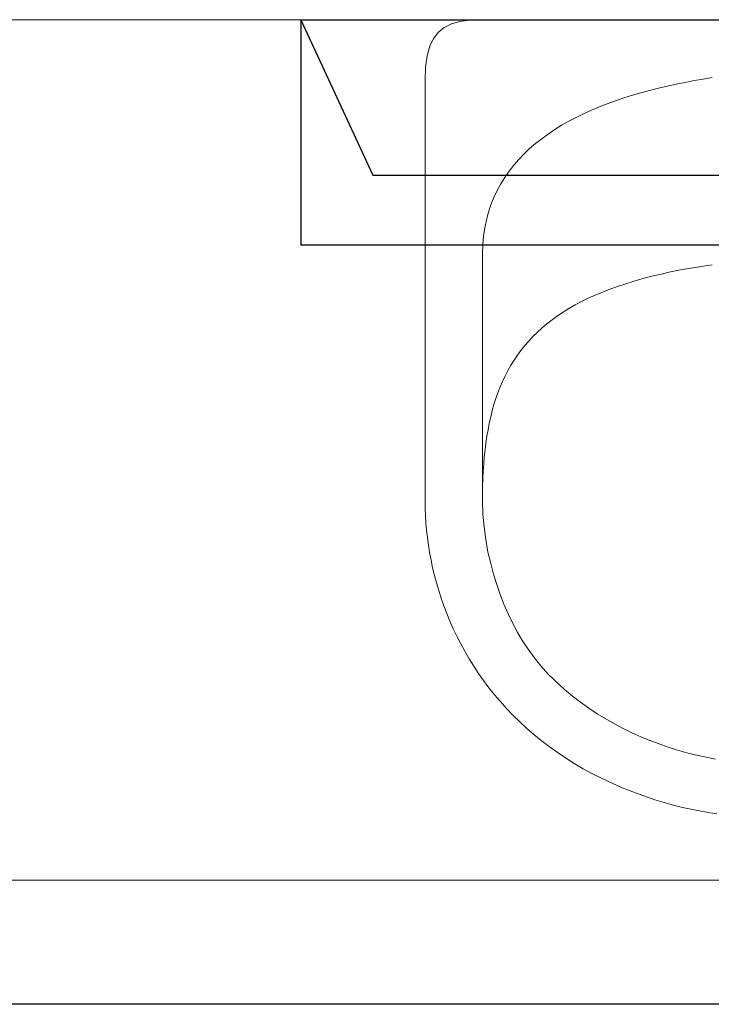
# Model space of a CAD drawing. Header units: centimetres. Extents: x 88729 to 133553, y -16225 to 14174.
# Tile 188 of 231: x 92315 to 92351, y -6677 to -6626. Entities that reach past the tile are written whole.
import ezdxf
from ezdxf.enums import TextEntityAlignment as Align

# ---------------------------------------------------------------- set-up
doc = ezdxf.new("R2010")
doc.units = ezdxf.units.CM
doc.layers.add('A-ARMATURA', color=252, linetype='Continuous', lineweight=5)
doc.layers.add('E_Istn_pozostaje', color=132, linetype='Continuous', lineweight=25)
for name, color, linetype in [('A-SCIANY', 252, 'Continuous'), ('A-SUFITY', 252, 'Continuous'), ('E_PODKLAD', 7, 'Continuous'), ('R-MET-IWE', 252, 'Continuous')]:
    doc.layers.add(name, color=color, linetype=linetype)
doc.styles.get("Standard").update_dxf_attribs({"font": 'txt.shx'})

# ---------------------------------------------------------------- blocks, each defined once
blk = doc.blocks.new('RLX_F50_18W')
at = {"ltscale": 0.1}
for p, q in [((5.9, 31.5), (-5.9, 31.5)), ((-5.9, -31.5), (-5.9, 31.5)), ((5.9, 31.5), (-2.224, 27.739)), ((5.9, 31.5), (5.9, -31.5)), ((-2.224, 27.739), (-2.224, 0))]:
    blk.add_line(p, q, dxfattribs=at)
at = {"ltscale": 0.1, "flags": 9}
blk.add_attdef('RLXLUM', (0, 0), '', height=0.1, dxfattribs=at)
blk = doc.blocks.new('A$C3A7D2EB8')
at = {"layer": 'A-ARMATURA'}
for points in [[(-9.747, -21.008), (-10.206, -20.934), (-10.657, -20.853), (-11.099, -20.764), (-11.534, -20.667), (-11.96, -20.561), (-12.379, -20.446), (-12.379, -20.446), (-12.982, -20.264), (-13.568, -20.068), (-14.137, -19.859), (-14.689, -19.639), (-15.225, -19.406), (-15.744, -19.162), (-16.246, -18.907), (-16.733, -18.641), (-17.203, -18.365), (-17.658, -18.08), (-18.097, -17.784), (-18.521, -17.48), (-18.929, -17.167), (-19.322, -16.846), (-19.701, -16.518), (-20.064, -16.181), (-20.413, -15.838), (-20.748, -15.488), (-21.069, -15.132), (-21.375, -14.771), (-21.668, -14.404), (-21.947, -14.032), (-22.212, -13.655), (-22.464, -13.274), (-22.703, -12.89), (-22.93, -12.502), (-23.143, -12.111), (-23.344, -11.717), (-23.532, -11.322), (-23.708, -10.925), (-23.872, -10.526), (-24.024, -10.127), (-24.165, -9.727), (-24.294, -9.327), (-24.411, -8.927), (-24.518, -8.528), (-24.613, -8.13), (-24.698, -7.734), (-24.772, -7.339), (-24.836, -6.947), (-24.889, -6.557), (-24.932, -6.171), (-24.966, -5.788), (-24.989, -5.409), (-25.003, -5.035), (-25.008, -4.665), (-25.008, -4.665), (-25.008, 17.362), (-24.981, 18.054), (-24.899, 18.645), (-24.762, 19.142), (-24.568, 19.551), (-24.315, 19.879), (-24.002, 20.133), (-23.629, 20.319), (-23.193, 20.443), (-22.695, 20.513), (-22.131, 20.535), (-0.008, 20.535)], [(-9.983, 17.503), (-10.457, 17.427), (-10.93, 17.346), (-11.402, 17.258), (-11.871, 17.164), (-12.338, 17.063), (-12.802, 16.954), (-13.261, 16.838), (-13.716, 16.715), (-14.165, 16.584), (-14.608, 16.445), (-15.045, 16.297), (-15.475, 16.141), (-15.896, 15.976), (-16.31, 15.802), (-16.714, 15.619), (-17.108, 15.427), (-17.491, 15.224), (-17.864, 15.012), (-18.225, 14.789), (-18.574, 14.556), (-18.909, 14.312), (-19.231, 14.058), (-19.539, 13.792), (-19.832, 13.514), (-20.109, 13.225), (-20.37, 12.924), (-20.614, 12.611), (-20.841, 12.286), (-21.05, 11.947), (-21.24, 11.596), (-21.41, 11.232), (-21.561, 10.855), (-21.691, 10.464), (-21.799, 10.059), (-21.886, 9.64), (-21.95, 9.206), (-21.991, 8.758), (-22.008, 8.296), (-22.008, 8.296), (-22.008, -4.636), (-21.981, -5.32), (-21.924, -5.987), (-21.837, -6.649), (-21.72, -7.32), (-21.577, -7.901), (-21.424, -8.462), (-21.257, -9.005), (-21.077, -9.531), (-20.881, -10.041), (-20.668, -10.536), (-20.437, -11.017), (-20.186, -11.487), (-19.913, -11.945), (-19.617, -12.393), (-19.296, -12.832), (-18.95, -13.264), (-18.576, -13.689), (-17.721, -14.505), (-17.299, -14.846), (-16.87, -15.17), (-16.436, -15.476), (-15.997, -15.766), (-15.551, -16.039), (-15.101, -16.295), (-14.644, -16.536), (-14.183, -16.762), (-13.716, -16.972), (-13.244, -17.168), (-12.767, -17.348), (-12.285, -17.515), (-11.799, -17.668), (-11.307, -17.807), (-10.811, -17.932), (-10.311, -18.045), (-9.806, -18.145)], [(-9.981, 7.719), (-10.552, 7.633), (-11.106, 7.541), (-11.642, 7.443), (-12.162, 7.339), (-12.665, 7.229), (-13.151, 7.113), (-13.621, 6.991), (-14.075, 6.862), (-14.513, 6.728), (-14.935, 6.587), (-15.343, 6.44), (-15.735, 6.287), (-16.113, 6.128), (-16.476, 5.962), (-16.825, 5.79), (-17.16, 5.613), (-17.481, 5.428), (-17.789, 5.238), (-18.084, 5.041), (-18.365, 4.838), (-18.634, 4.629), (-18.89, 4.413), (-19.134, 4.191), (-19.366, 3.962), (-19.586, 3.727), (-19.795, 3.486), (-19.992, 3.239), (-20.179, 2.985), (-20.355, 2.724), (-20.52, 2.457), (-20.675, 2.184), (-20.82, 1.904), (-20.955, 1.617), (-21.081, 1.325), (-21.197, 1.025), (-21.305, 0.719), (-21.404, 0.407), (-21.494, 0.088), (-21.576, -0.238), (-21.65, -0.57), (-21.716, -0.909), (-21.775, -1.255), (-21.826, -1.607), (-21.871, -1.966), (-21.909, -2.331), (-21.94, -2.703), (-21.965, -3.082), (-21.984, -3.468), (-21.997, -3.86), (-22.005, -4.259), (-22.008, -4.665)]]:
    blk.add_lwpolyline(points, dxfattribs=at)
blk = doc.blocks.new('A$Ce817dbbb')
at = {"layer": 'A-ARMATURA', "color": 252, "lineweight": 9}
blk.add_line((816.104, -17136.017), (1004.112, -17136.017), dxfattribs=at)
at = {"layer": 'A-SCIANY', "color": 252, "lineweight": 9, "ltscale": 3}
blk.add_line((783.104, -17091.017), (1004.104, -17091.017), dxfattribs=at)
at = {"layer": 'A-SUFITY', "ltscale": 0.1}
blk.add_line((1005.104, -17142.517), (630.104, -17142.517), dxfattribs=at)
at = {"layer": 'A-ARMATURA', "color": 252, "lineweight": 9}
blk.add_blockref('A$C3A7D2EB8', (959.112, -17111.552), dxfattribs=at)
at = {"layer": 'R-MET-IWE', "color": 252, "lineweight": 9, "width": 0.75}
for tag, rotation, p in [('0-', 90, (-1139.045, -4143.611)), ('0-', 90, (-1113.045, -4143.611)), ('0-', 90, (-1087.045, -4143.611)), ('2-', 90, (-796.045, -4143.611)), ('2-', 90, (-505.045, -4143.611)), ('0-', 90, (-480.045, -4143.611)), ('0-', 90, (-456.045, -4143.611)), ('2-', 90, (-166.045, -4143.611)), ('2-', 90, (-625.663, -4833.611)), ('2-', 90, (-599.663, -4833.611)), ('2-', 90, (-573.663, -4833.611)), ('0-', 180, (-2169.638, -4848.468)), ('0-', 180, (-2169.638, -4873.468)), ('0-', 180, (-2169.638, -4899.468)), ('-2', 90, (-1661.47, -4961.645)), ('-2', 90, (-1636.47, -4961.645)), ('0-', 270, (-1489.782, -4968.061)), ('0-', 270, (-1464.782, -4968.061)), ('0-', 270, (-1439.782, -4968.061)), ('0-', 270, (-1364.782, -4968.061)), ('0-', 270, (-1339.782, -4968.061)), ('0-', 270, (-1314.782, -4968.061)), ('0-', 270, (328.218, -4968.061)), ('0-', 270, (354.218, -4968.061)), ('0-', 270, (1256.218, -4968.061)), ('0-', 270, (1282.218, -4968.061)), ('0-', 90, (-513.045, -5496.611)), ('0-', 90, (-487.045, -5496.611)), ('K.S.-', 90, (-487.045, -5766.111)), ('0-', 90, (-513.045, -5766.111)), ('1-', 90, (-539.045, -6114.611)), ('0-', 90, (-513.045, -6114.611)), ('0-', 90, (-487.045, -6114.611)), ('0-', 90, (301.955, -6545.611)), ('0-', 90, (327.955, -6545.611)), ('0-', 90, (353.955, -6545.611)), ('0-', 90, (416.113, -6545.611)), ('0-', 90, (1255.955, -6545.611)), ('0-', 90, (1281.955, -6545.611)), ('1-', 90, (2382.955, -6845.611)), ('1-', 90, (2408.955, -6845.611)), ('1-', 90, (2434.955, -6845.611)), ('1-', 90, (2827.955, -6845.611)), ('1-', 90, (2853.955, -6845.611)), ('1-', 90, (2879.955, -6845.611)), ('<-2', 90, (-910.64, -10482.409)), ('2->', 90, (-718.146, -10854.38)), ('2->', 90, (-692.146, -10854.38)), ('2->', 90, (-744.146, -10870.803)), ('-0', 90, (-186.093, -12450.121)), ('1-', 90, (2264.472, -12866.38)), ('1-', 90, (2290.472, -12866.38)), ('1-', 90, (2316.472, -12866.38)), ('1-', 90, (2709.472, -12866.38)), ('1-', 90, (2735.472, -12866.38)), ('1-', 90, (2761.472, -12866.38)), ('<-KL', 90, (-700.012, -16780.913)), ('-0', 90, (-179.939, -18957.533)), ('0->', 90, (-1257.528, -23179.046)), ('0->', 90, (-1231.528, -23179.046)), ('0->', 90, (-1205.528, -23179.046)), ('0->', 90, (-600.528, -23179.046)), ('0->', 90, (-574.528, -23179.046)), ('0->', 90, (-1692.528, -24074.046)), ('0->', 90, (-1666.528, -24074.046)), ('0->', 90, (-1640.528, -24074.046)), ('0->', 90, (-1486.528, -24074.046)), ('0->', 90, (-1460.528, -24074.046)), ('0->', 90, (-1434.528, -24074.046)), ('<-0', 90, (-499.818, -24383.565)), ('<-0', 90, (-298.109, -24383.565)), ('<-0', 180, (-587.122, -25088.859)), ('<-0', 270, (-496.631, -25202.677)), ('<-0', 180, (-1353.253, -25419.359)), ('<-0', 180, (-1187.253, -25444.101)), ('<-0', 90, (-179.614, -25454.222)), ('<-0', 90, (-69.593, -26375.359)), ('<-0', 90, (-43.593, -26375.359))]:
    blk.add_attdef(tag, text='', height=17, rotation=rotation, dxfattribs=at).set_placement(p, align=Align.MIDDLE)
for tag, p in [('2-', (1424.812, -4179.204)), ('2-', (1424.812, -4205.204)), ('K.S.-', (-76.891, -4264.204)), ('KL-', (-613.132, -4292.185)), ('1-', (-613.132, -4312.185)), ('1-', (-613.132, -4332.185)), ('K.S.-', (1414.126, -4333.662)), ('0-', (-70.188, -4341.204)), ('0-', (469.812, -4341.204)), ('1-', (-613.132, -4352.185)), ('0-', (1424.812, -4361.204)), ('0-', (-70.188, -4367.204)), ('1-', (469.812, -4367.204)), ('0-', (1099.812, -4368.204)), ('2-', (1424.812, -4387.204)), ('1-', (-70.188, -4393.204)), ('1-', (469.812, -4393.204)), ('1-', (1099.812, -4394.204)), ('2-', (1424.812, -4413.204)), ('2-', (-70.188, -4419.204)), ('2-', (1099.812, -4420.204)), ('2-', (469.812, -4444.204)), ('K.S.-', (-76.891, -4445.204)), ('2-', (1099.812, -4446.204)), ('2-', (469.812, -4470.204)), ('2-', (-825.188, -4496.204)), ('2-', (-825.188, -4522.204)), ('2-', (-70.188, -4574.204)), ('2-', (-70.188, -4600.204)), ('K.S.-', (1089.126, -4600.662)), ('2-', (1099.812, -4653.204)), ('2-', (-70.188, -4669.204)), ('2-', (1099.812, -4679.204)), ('-1', (1806.777, -4690.779)), ('1-', (-70.188, -4695.204)), ('2-', (1099.812, -4705.204)), ('-1', (1806.777, -4716.295)), ('K.S.-', (-73.204, -4721.204)), ('-1', (1806.777, -4743.07)), ('FR-', (-70.188, -4747.204)), ('0-', (-1066.188, -6382.704)), ('0-', (-1066.188, -6408.704)), ('2-', (1729.812, -6586.204)), ('2-', (1729.812, -6612.204)), ('2-', (1729.812, -6638.204)), ('2-', (1729.812, -6664.204)), ('K.S.-', (469.812, -6788.204)), ('1-', (-962.188, -6915.204)), ('2-', (1729.812, -6923.204)), ('1-', (-460.188, -6923.204)), ('1-', (469.812, -6923.204)), ('1-', (-460.188, -6949.204)), ('1-', (469.812, -6949.204)), ('2-', (1729.812, -6949.204)), ('K.S.-', (2901.812, -6960.204)), ('2-', (1729.812, -6975.204)), ('2-', (1729.812, -7001.204)), ('2-', (-460.188, -7026.204)), ('0-', (469.812, -7026.204)), ('2-', (-460.188, -7052.204)), ('0-', (469.812, -7052.204)), ('2-', (-460.188, -7078.204)), ('2-', (469.812, -7078.204)), ('1-', (2901.812, -7088.204)), ('2-', (469.812, -7104.204)), ('1-', (2901.812, -7114.204)), ('0-', (1729.812, -7131.204)), ('2-', (-460.188, -7141.204)), ('0-', (1729.812, -7157.204)), ('2-', (-460.188, -7167.204)), ('2-', (469.812, -7181.204)), ('2-', (1729.812, -7183.204)), ('0-', (-460.188, -7193.204)), ('2-', (469.812, -7207.204)), ('2-', (1729.812, -7209.204)), ('K.S.-', (-470.874, -7217.662)), ('2-', (469.812, -7233.204)), ('2-', (1729.812, -7235.204)), ('1-', (-460.188, -7245.204)), ('2-', (469.812, -7259.204)), ('2-', (1729.812, -7261.204)), ('2-', (1729.812, -7287.204)), ('2-', (-460.188, -7297.204)), ('2->', (-943.671, -10542.973)), ('-1', (1688.294, -10711.548)), ('-1', (1688.294, -10737.548)), ('-1', (1688.294, -10763.548)), ('<-2', (1685.551, -12605.392)), ('2->', (1611.329, -12636.472)), ('2->', (1611.329, -12658.973)), ('2->', (1590.766, -12684.973)), ('K.S.-', (2783.329, -12980.973)), ('2->', (-578.671, -13046.973)), ('2->', (-578.671, -13072.973)), ('<-2', (-476.881, -13105.942)), ('1-', (2783.329, -13108.973)), ('1-', (2783.329, -13134.973)), ('<-1', (-610.787, -16857.829)), ('<-1', (-610.787, -16877.829)), ('<-1', (1688.294, -17218.96)), ('<-1', (1688.294, -17244.96)), ('<-1', (1688.294, -17270.96)), ('<-1', (-478.914, -18553.429)), ('<-0', (-2287.983, -23879.575)), ('<-0', (-2287.983, -23905.575)), ('<-0', (-2287.983, -23931.575)), ('<-0', (-343.077, -24738.183)), ('<-0', (-478.914, -25059.683))]:
    blk.add_attdef(tag, text='', height=17, dxfattribs=at).set_placement(p, align=Align.MIDDLE)

msp = doc.modelspace()

# ---------------------------------------------------------------- block references
at = {"layer": 'E_Istn_pozostaje', "rotation": 90}
msp.add_blockref('RLX_F50_18W', (92360.978, -6631.526), dxfattribs=at)
at = {"layer": 'E_PODKLAD'}
msp.add_blockref('A$Ce817dbbb', (91401.874, 10465.391), dxfattribs=at)

doc.saveas('drawing.dxf')
